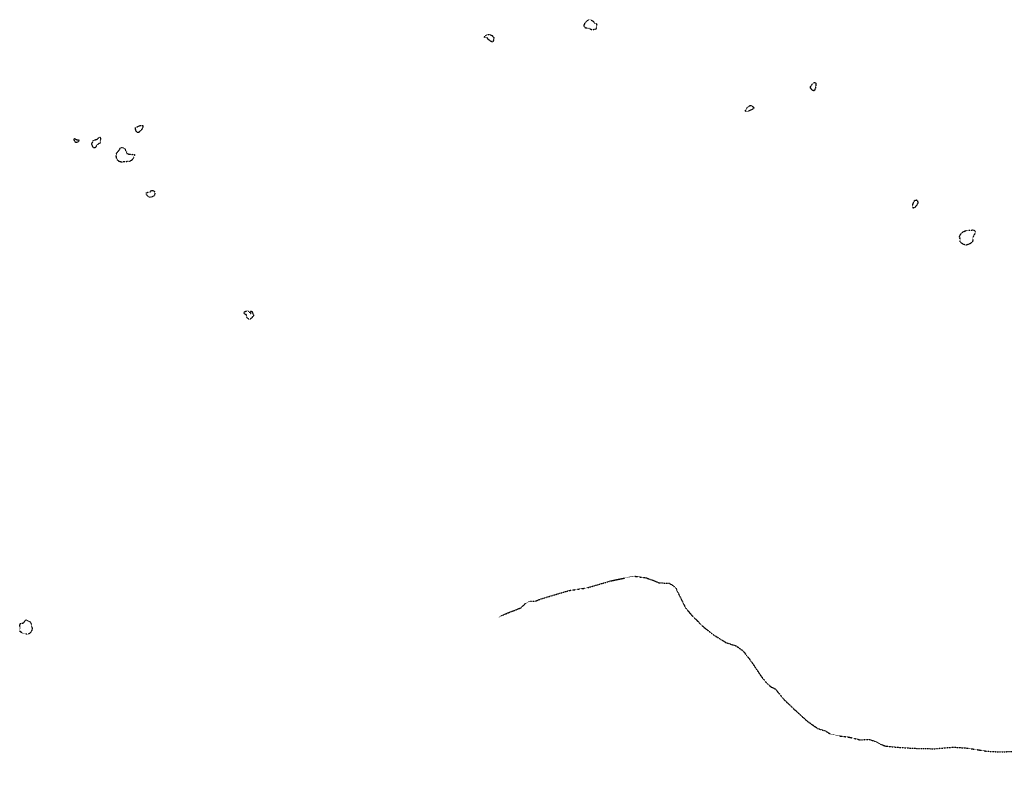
# Model space of a CAD drawing. Extents: x 10554 to 44778, y 34697 to 55088.
# Tile 42 of 51: x 27782 to 32562, y 45891 to 49524. Entities that reach past the tile are written whole.
import ezdxf

# ---------------------------------------------------------------- set-up
doc = ezdxf.new("R2010")
doc.units = 0
doc.header["$MEASUREMENT"] = 0
doc.linetypes.add('WATER1', pattern=[0.425, 0.125, -0.075, 0, -0.075, 0, -0.075, 0, -0.075])
doc.layers.add('V-TOPO-EWAT-LAKE', color=20, linetype='WATER1')
doc.layers.add('V-TOPO-EWAT-STRE', color=20, linetype='WATER1')

msp = doc.modelspace()

# ---------------------------------------------------------------- linework, layer by layer
at = {"layer": 'V-TOPO-EWAT-LAKE', "flags": 128}
for points in [[(30534.5, 49517), (30538.6, 49520.4), (30542.5, 49522.9), (30547.1, 49524.3), (30552.1, 49523.9), (30556.9, 49521.3), (30560.8, 49519.8), (30565.1, 49517.3), (30567.4, 49514.3), (30569.1, 49511.5), (30572.7, 49508.9), (30578.6, 49507.2), (30582.1, 49504), (30582.9, 49500.8), (30583.3, 49492.6), (30581.6, 49485.3), (30579.9, 49480.7), (30577.9, 49477.9), (30573.2, 49476.2), (30562, 49475.2), (30555.8, 49475.8), (30551.5, 49478), (30546.3, 49480.8), (30539, 49482.6), (30532, 49482.4), (30529.9, 49483.2), (30527.4, 49485.4), (30522.9, 49491.1), (30522.1, 49495.9), (30523.3, 49500.6), (30525.9, 49505.5), (30527.6, 49511.1)], [(30059.1, 49452.1), (30063.1, 49452.1), (30067.9, 49450.9), (30074, 49448.3), (30077.8, 49445.2), (30081.5, 49440.8), (30083.5, 49436.7), (30083.5, 49432.1), (30081.2, 49421.7), (30079.7, 49416.8), (30075.7, 49415.9), (30072.1, 49417.4), (30065, 49423.1), (30059, 49427), (30054.7, 49430.4), (30053.1, 49434.4), (30052.6, 49437.4), (30051, 49438), (30048.8, 49437.5), (30047.1, 49436.6), (30043.7, 49436.4), (30038.2, 49438.6), (30038.2, 49440.6), (30043.2, 49446.4), (30047.9, 49450.1), (30051.9, 49451.3)], [(31631, 49181.3), (31626.1, 49186), (31623.7, 49189.5), (31622.2, 49191.7), (31620.3, 49196.4), (31621.8, 49200.1), (31624, 49203.4), (31625.4, 49205.4), (31628.7, 49210), (31633.9, 49215), (31639.1, 49219), (31642.7, 49220.1), (31645.4, 49219.1), (31646.9, 49214.3), (31647.6, 49207.5), (31645.8, 49201.8), (31644.7, 49193.4), (31643.1, 49187.6), (31641.1, 49182.3), (31637.6, 49179.5)], [(31306.4, 49085.4), (31310.6, 49092.6), (31314.6, 49098.5), (31319.2, 49102.5), (31327.9, 49107.8), (31331.1, 49108.8), (31335.9, 49106.2), (31343.5, 49100.2), (31345.6, 49096.8), (31344.9, 49094.2), (31342.1, 49090.9), (31336, 49087.6), (31324.3, 49082.8), (31315.5, 49078.6), (31311.9, 49078.1), (31307.8, 49079.4), (31305.6, 49081.3)], [(28380.6, 49007.3), (28379.3, 49000.8), (28378, 48996.5), (28373.9, 48991.2), (28364.4, 48982.1), (28360.7, 48977.8), (28357.3, 48976.2), (28353.2, 48976.7), (28349.1, 48980.5), (28346.4, 48986.8), (28343.7, 48998.6), (28345, 49000.3), (28349.4, 49002.9), (28360.7, 49008.5), (28367.6, 49011.1), (28374.2, 49011), (28380.1, 49011.2)], [(28053.6, 48943.6), (28064.1, 48941), (28069, 48941.2), (28070.5, 48939.7), (28070.6, 48937.4), (28067.2, 48932.5), (28061.9, 48929.3), (28057.6, 48928.1), (28053.7, 48928.8), (28050.5, 48931.8), (28048, 48939.2), (28046, 48943.9), (28046.5, 48946.5), (28048.8, 48948.1)], [(28137.4, 48909), (28135.3, 48913.6), (28133.2, 48918.2), (28132.2, 48922.9), (28133.7, 48926.3), (28136.5, 48930.3), (28138.2, 48935.1), (28140.1, 48937.8), (28143.8, 48939.8), (28154.8, 48943.7), (28161.7, 48946.8), (28165.7, 48950.5), (28168.5, 48953.6), (28171.7, 48954.2), (28174.7, 48952.4), (28174.9, 48950), (28173.5, 48935.6), (28175, 48929.7), (28174.6, 48927), (28172.4, 48925.6), (28163.7, 48920.9), (28158.6, 48916.9), (28155.9, 48913.5), (28152.4, 48908.8), (28150.8, 48903.7), (28148.2, 48902.5), (28143, 48901.9), (28140.5, 48903.4)], [(28322.5, 48839.8), (28318.6, 48837.7), (28313.5, 48836.3), (28304.8, 48835.5), (28290.8, 48834.2), (28280.3, 48833.5), (28275.2, 48833.3), (28269.7, 48834.5), (28264, 48837), (28258.3, 48842.3), (28254.3, 48847.8), (28251.8, 48857.7), (28250.7, 48865.7), (28251.2, 48871.2), (28254.1, 48878.3), (28256.3, 48881.7), (28262, 48886.9), (28266.8, 48893.1), (28269.7, 48899.1), (28272.7, 48902), (28279.2, 48904.3), (28282.5, 48904), (28287.8, 48901.8), (28291.8, 48899.5), (28293.6, 48896.5), (28295.4, 48890.8), (28298.2, 48886.4), (28300.3, 48882.3), (28301.7, 48877.3), (28303.5, 48875.2), (28307.4, 48873), (28315, 48871.6), (28324.3, 48870.5), (28333.7, 48871.1), (28339.6, 48870.3), (28342.2, 48868.8), (28339.6, 48865.8), (28336.6, 48862.7), (28336.4, 48858.5), (28335.2, 48855), (28333.2, 48850.7), (28329.3, 48845.6)], [(28427.7, 48665.7), (28424, 48663.8), (28419.7, 48662.4), (28414.1, 48662), (28409.9, 48663.4), (28405.9, 48667.1), (28401.1, 48672), (28397.7, 48676), (28396, 48680.6), (28396.3, 48683.6), (28398, 48685.2), (28403.3, 48686.7), (28413.7, 48688.1), (28417.3, 48689.6), (28419.9, 48693.8), (28421.8, 48695.7), (28425.8, 48695.6), (28432, 48693.8), (28436.4, 48691.1), (28438.2, 48688.4), (28438.6, 48683.3), (28437.8, 48677.9), (28435.6, 48671.9), (28434.8, 48669.1)], [(32141.1, 48641), (32142.8, 48634.9), (32142.5, 48632.8), (32131.4, 48618.4), (32124.6, 48611.6), (32120.3, 48610.2), (32117.2, 48611.9), (32115.8, 48619.4), (32118.8, 48630.9), (32123.2, 48641.3), (32126.4, 48646.6), (32129.8, 48648.6), (32135.2, 48649.4), (32138.5, 48647.5)], [(32354, 48488.9), (32359.5, 48493.7), (32364.5, 48496.5), (32371.9, 48499.3), (32379.8, 48501.9), (32388.1, 48503.1), (32394.6, 48503.4), (32401.2, 48503.6), (32409.8, 48503.8), (32414.8, 48502.1), (32418.7, 48499.5), (32421.2, 48496.9), (32421.1, 48492.9), (32419.7, 48487.8), (32416.6, 48483), (32413, 48478.3), (32410.5, 48471.8), (32408.7, 48461.5), (32408.1, 48452.3), (32406.7, 48446.2), (32403.3, 48441.7), (32395.9, 48436.9), (32384.5, 48432.7), (32378, 48430.3), (32373.9, 48430.4), (32368.5, 48432), (32356.4, 48437.8), (32352.2, 48441.4), (32347.8, 48446.3), (32346.2, 48450.7), (32346.8, 48454.9), (32347.6, 48459), (32345.5, 48465.6), (32344.7, 48471.7), (32348.7, 48481.6)], [(28914, 48083.6), (28910.2, 48078.8), (28906.2, 48074.7), (28901, 48070.7), (28896.8, 48070.3), (28893.2, 48071.6), (28889.4, 48075.1), (28884.2, 48080.1), (28884.4, 48083), (28884.3, 48087.7), (28882.8, 48091.3), (28880.2, 48093.7), (28875.8, 48094.3), (28872.5, 48096.6), (28871.1, 48100.1), (28872.4, 48105.2), (28874.7, 48108.1), (28879.4, 48109.2), (28885.3, 48111.5), (28889.3, 48111.2), (28892.9, 48108.8), (28898.8, 48104.3), (28901.1, 48100.5), (28902.9, 48098.9), (28904.5, 48098.9), (28905.3, 48101.6), (28903.4, 48108.9), (28906, 48110.3), (28908.9, 48109.2), (28910.9, 48105.5), (28914.5, 48097.8), (28916.3, 48092.3), (28916.9, 48088.4)], [(27815.8, 46609.6), (27820.4, 46608.3), (27825.2, 46606.1), (27829.4, 46604.1), (27833.3, 46600.9), (27836.9, 46596.3), (27838.3, 46592.8), (27838.7, 46587.8), (27839.4, 46583.7), (27840.3, 46577.9), (27842.8, 46571.8), (27843, 46568.4), (27840.3, 46560.4), (27837.5, 46552), (27834.8, 46548.9), (27828.4, 46544.8), (27822.3, 46542.8), (27809.3, 46543.2), (27799.9, 46545), (27793.5, 46548.5), (27788, 46552.3), (27783.8, 46555.9), (27782.7, 46558.6), (27782.3, 46565), (27784.1, 46572.2), (27784.2, 46574.5), (27783, 46581.4), (27783.3, 46586.5), (27784.6, 46591.3), (27786.6, 46595.3), (27789.7, 46596.2), (27794.3, 46596.2), (27798.5, 46596.6), (27801.1, 46598.7), (27806, 46603.9), (27809.5, 46609), (27812.4, 46611.6)]]:
    msp.add_lwpolyline(points, close=True, dxfattribs=at)
at = {"layer": 'V-TOPO-EWAT-STRE', "flags": 128}
msp.add_lwpolyline([(30108.8, 46624.5), (30126.6, 46634.6), (30162.1, 46650), (30192.1, 46661), (30217.6, 46671.6), (30236.1, 46690), (30257.8, 46702.3), (30285.9, 46702.9), (30306.4, 46711.3), (30383.4, 46734.8), (30450.4, 46754.5), (30535.5, 46766.8), (30652.3, 46801.1), (30763.5, 46824), (30823.1, 46815.8), (30857.7, 46803.6), (30886.6, 46791), (30910.9, 46790.5), (30936.2, 46789), (30951.6, 46779.7), (30965.6, 46768.2), (31014.4, 46669.5), (31045.7, 46633.2), (31103.1, 46575.4), (31156.9, 46534.8), (31209.2, 46502.5), (31260.1, 46485.6), (31293.8, 46460.8), (31334.2, 46408.9), (31375, 46347), (31407.3, 46304.6), (31431.4, 46285.4), (31448.9, 46277.5), (31464.9, 46258.9), (31486.1, 46231), (31541.4, 46178.1), (31605.8, 46119.5), (31656, 46084.5), (31694.2, 46072.8), (31717, 46057.4), (31767.9, 46047.6), (31807.8, 46042.7), (31832.6, 46036.9), (31858.2, 46030.3), (31880.8, 46030.3), (31903.4, 46032.3), (31933.8, 46022.8), (31958.4, 46009), (31987.4, 45998.8), (32022, 45995.3), (32110.9, 45988.8), (32220.4, 45986.2), (32315.9, 45994), (32383.7, 45989.4), (32474.7, 45974.7), (32539.6, 45970.9), (32610.8, 45973.5), (32664.7, 45972.7), (32690.1, 45967.4), (32719.6, 45956.5), (32778.5, 45947.7), (32862.2, 45944), (32946, 45944.3), (33006.6, 45945.2), (33090.5, 45944.8), (33174.6, 45946.4), (33253.4, 45944.4), (33279, 45936.4), (33295, 45934.6), (33317.8, 45942.9), (33344.2, 45945.9), (33398.8, 45940.9), (33446.5, 45935.3), (33473.5, 45923.5), (33488.6, 45917.4), (33507.9, 45909.3), (33526.8, 45910), (33546.1, 45911.4), (33600.9, 45933.5), (33628.4, 45944.1), (33653.4, 45941.5), (33693.8, 45934.2), (33724.6, 45919.4), (33771.1, 45912.7), (33872.4, 45901.2), (33890.1, 45899.7), (33917.3, 45903.6), (33939.1, 45902.9), (33959.9, 45895.9), (33985.6, 45891.9), (34005.7, 45891.3), (34110.5, 45900), (34286.2, 45913.7), (34402.7, 45935.1), (34491.6, 45961.7), (34559.5, 45983.6), (34594.6, 46000.3), (34619.8, 46010.2), (34635.3, 46017), (34660.4, 46015), (34696.8, 46014), (34720.1, 46018.6), (34744.7, 46018.6), (34771.3, 46026.5), (34820.2, 46030.4), (34889.1, 46035.4), (35000.9, 46038.2), (35072.5, 46053.1), (35169.4, 46081.3), (35244.4, 46093.8), (35315.1, 46098.2), (35398.8, 46094.7), (35466.6, 46098.8), (35526.8, 46098.9), (35574.2, 46112.2), (35623.8, 46125), (35661.5, 46126.5), (35779.1, 46131.8), (35817.3, 46144), (35841.9, 46151.6), (35873.8, 46155.8), (35920, 46169.3), (35945.5, 46185.8), (35973.6, 46188.6), (36000.1, 46191), (36018.9, 46194.1), (36040.9, 46210.5), (36063.1, 46228.6), (36091.9, 46239.5), (36150.1, 46252.5), (36258.5, 46297.9), (36381.7, 46347.6), (36518.5, 46427.3), (36632.7, 46487.7), (36725.5, 46527.6), (36780.6, 46568.6), (36824.5, 46612.7), (36854.1, 46636.4), (36916.2, 46676.2), (36978.2, 46710), (37035.5, 46736.1), (37066.8, 46763.5), (37093.2, 46776.6), (37176.3, 46814.2), (37224.7, 46840), (37252.5, 46853.7), (37266.2, 46867.2), (37277.8, 46884.6), (37299.5, 46925.6), (37323.7, 46941.5), (37350.6, 46971.2), (37389.7, 47019.5), (37454.2, 47085.3), (37494.1, 47124.1), (37508.6, 47137.9), (37520.6, 47170.8), (37522.6, 47198), (37522.8, 47239.1), (37521.9, 47263.6), (37530.1, 47300.5), (37547.7, 47352), (37571.1, 47396.5), (37591, 47467.3), (37616.1, 47539.8), (37626.9, 47588.3), (37633.4, 47621.4), (37632.4, 47647.6), (37625.5, 47719.1), (37626.1, 47758.3), (37631.2, 47822.5), (37636.7, 47896.4), (37639.1, 47940.9), (37637.3, 47973.1), (37629.2, 48001.1), (37619.6, 48032.9), (37616.8, 48060.9), (37615.6, 48095.2), (37608.7, 48125.3), (37588.9, 48165)], dxfattribs=at)

doc.saveas('drawing.dxf')
